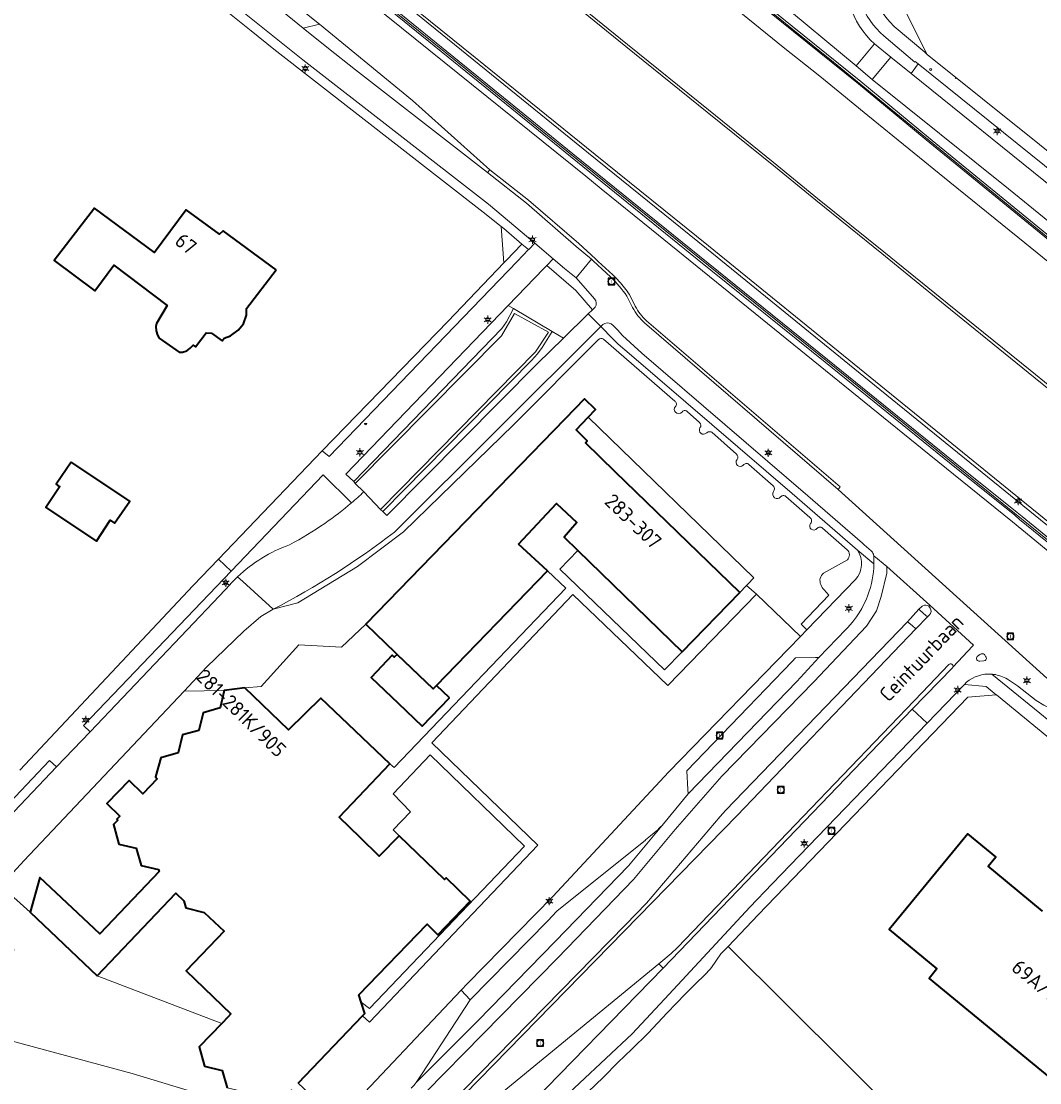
# Model space of a CAD drawing. Header units: metres. Extents: x 140853 to 145288, y 474558 to 480269.
# Tile 10 of 256: x 141497 to 141622, y 476140 to 476271. Entities that reach past the tile are written whole.
import ezdxf
from ezdxf.enums import TextEntityAlignment as Align

# ---------------------------------------------------------------- set-up
doc = ezdxf.new("R2010")
doc.units = ezdxf.units.M
doc.header["$MEASUREMENT"] = 0
for name, color, linetype, lineweight in [('B-WE-GR-BEPLANTING_CULTUUR_HEESTERS-G', 90, 'Continuous', 18), ('B-WE-GR-GRAS_KRUIDENRIJK-G', 80, 'Continuous', 18), ('B-WE-GR-GROENVOORZIENING-G', 80, 'Continuous', 18), ('B-WE-IE-TERREINAFSCHEIDING_KUNSTMATIG_MUUR-G', 90, 'IE-TERREINAFSCHEIDING-KUNSTMATIG-DICHT', 18), ('B-WE-KL-ET_LS_OV_LICHTMAST-S', 190, 'Continuous', 18), ('B-WE-KL-WATER_BRANDLEIDING_PUT-S', 150, 'Continuous', 18), ('B-WE-KW-KUNSTWERK_GELUIDSWERING_SCHERM-G', 170, 'Continuous', 18), ('B-WE-OG-BEBOUWING-G', 7, 'Continuous', 35), ('B-WE-OG-BEBOUWING_HUISNUMMER-T18', 10, 'Continuous', 18), ('B-WE-OG-BEBOUWING_STRAATNAAM-T18', 10, 'Continuous', 18), ('B-WE-OG-TERREIN_ERF-G', 7, 'Continuous', 18), ('B-WE-RI-GWA_RIOOLPUT-S', 30, 'Continuous', 18), ('B-WE-VH-VERHARDING_ASFALT-G', 252, 'Continuous', 18), ('B-WE-VH-VERHARDING_GESLOTEN-G', 7, 'Continuous', 18), ('B-WE-VH-VERHARDING_OPEN-G', 252, 'Continuous', 18), ('B-WE-VH-VERHARDING_TEGEL-G', 252, 'Continuous', 18), ('X-XX-XX-ALGEMEEN-S', 7, 'Continuous', 18)]:
    doc.layers.add(name, color=color, linetype=linetype, lineweight=lineweight)
doc.styles.add('NLCS-ISO', font='txt')
doc.linetypes.add('IE-TERREINAFSCHEIDING-KUNSTMATIG-DICHT', pattern='A,8,-1,[82,NLCS.shx,S=0.75,R=90,X=0,Y=0],-1', length=10)

# ---------------------------------------------------------------- blocks, each defined once
blk = doc.blocks.new('SIE-WEG_AFVALBAK_TYPE_01')
for radius in [0.25, 0.156]:
    blk.add_circle((0, 0), radius)
blk = doc.blocks.new('B-SIE-WEG_LICHTMAST-SO')
at = {"ltscale": 0.1}
for p, q in [((-1.1, 0.63), (-2.19, 1.27)), ((0, 1.27), (0, 2.53)), ((1.1, 0.63), (2.19, 1.27)), ((-1.1, -0.63), (-2.19, -1.27)), ((0, -1.27), (0, -2.53)), ((1.1, -0.63), (2.19, -1.27))]:
    blk.add_line(p, q, dxfattribs=at)
at = {"flags": 128}
for points in [[(-1.16, 0.5), (1.16, 0.5)], [(-1.16, -0.5), (1.16, -0.5)]]:
    blk.add_lwpolyline(points, dxfattribs=at)
at = {"ltscale": 0.1}
blk.add_circle((0, 0), 1.27, dxfattribs=at)
at = {"style": 'NLCS-ISO'}
blk.add_attdef('TYPE', text='', height=1.8, dxfattribs=at).set_placement((0, 2.53), align=Align.BOTTOM_CENTER)
blk = doc.blocks.new('SIE-WEG_STRAATPOT_BRANDKRAAN-SO')
blk.add_ellipse((0, 0), major_axis=(-0.729, 0), ratio=0.685994)
at = {"style": 'NLCS-ISO'}
blk.add_text('BR', height=0.4, dxfattribs=at).set_placement((-0.3, -0.15))
blk = doc.blocks.new('SRI-PUT_INSPECTIE-SO')
at = {"lineweight": -3, "flags": 128}
blk.add_lwpolyline([(-2, -2), (2, -2), (2, 2), (-2, 2)], close=True, dxfattribs=at)
at = {"lineweight": -3, "ltscale": 1.5}
blk.add_circle((0, 0), 2, dxfattribs=at)
at = {"ltscale": 0.1, "style": 'NLCS-ISO'}
blk.add_text('I', height=2.5, dxfattribs=at).set_placement((0, -0.01), align=Align.MIDDLE_CENTER)

msp = doc.modelspace()

# ---------------------------------------------------------------- linework, layer by layer
at = {"layer": 'B-WE-GR-BEPLANTING_CULTUUR_HEESTERS-G', "ltscale": 0.2, "flags": 128}
for points in [[(141533.306, 476270.305), (141531.309, 476269.824), (141534.41, 476267.297), (141537.772, 476264.678), (141554.023, 476252.02), (141554.323, 476252.355), (141544.803, 476260.894), (141533.306, 476270.305)], [(141556.048, 476245.09), (141555.719, 476245.371), (141556.065, 476240.886), (141556.335, 476241.168), (141558.271, 476243.192), (141556.048, 476245.09)], [(141557.694, 476241.04), (141559.099, 476242.498), (141558.271, 476243.192), (141556.335, 476241.168), (141556.065, 476240.886), (141549.178, 476233.685), (141533.654, 476217.673), (141534.505, 476216.972), (141557.694, 476241.04)], [(141564.921, 476237.463), (141561.34, 476240.539), (141560.955, 476240.139), (141556.595, 476235.615), (141557.221, 476235.246), (141562.011, 476232.417), (141563.394, 476231.601), (141566.465, 476234.595), (141566.967, 476235.085), (141564.921, 476237.463)], [(141557.221, 476235.246), (141556.595, 476235.615), (141536.556, 476214.821), (141537.557, 476213.896), (141555.804, 476232.763), (141556.388, 476233.613), (141557.221, 476235.246)], [(141560.146, 476228.434), (141563.394, 476231.601), (141562.011, 476232.417), (141560.782, 476230.427), (141560.208, 476229.638), (141559.452, 476228.827), (141541.125, 476210.203), (141541.61, 476209.718), (141560.146, 476228.434)], [(141488.095, 476165.229), (141490.416, 476167.67), (141500.906, 476178.701), (141500.015, 476179.473), (141487.264, 476166.026), (141488.095, 476165.229)], [(141575.702, 476153.862), (141575.14, 476154.424), (141555.862, 476138.542), (141555.501, 476138.155), (141556.684, 476137.114), (141557.076, 476136.77), (141558.123, 476135.849), (141575.702, 476153.862)]]:
    msp.add_lwpolyline(points, close=True, dxfattribs=at)
for points in [[(141568.004, 476233.014), (141542.559, 476207.648), (141542.559, 476207.648, -0.043826), (141527.597, 476198.146), (141527.597, 476198.146), (141530.641, 476198.917), (141538.011, 476203.416), (141543.676, 476207.702), (141557.222, 476220.885), (141557.222, 476220.885), (141567.686, 476231.387), (141567.686, 476231.387, -0.3942533), (141568.343, 476231.46), (141568.343, 476231.46), (141577.141, 476223.826), (141577.141, 476223.826, -0.4746295), (141577.207, 476223.135), (141577.207, 476223.135, 0.4115915), (141577.206, 476222.462), (141577.206, 476222.462, 0.4113389), (141578.018, 476222.454), (141578.018, 476222.454, -0.2216429), (141578.296, 476222.646), (141578.296, 476222.646, -0.2210651), (141578.659, 476222.546), (141578.659, 476222.546), (141580.182, 476221.186), (141580.182, 476221.186, -0.396469), (141580.232, 476220.51), (141580.232, 476220.51, 0.3674889), (141580.345, 476219.849), (141580.345, 476219.849, 0.3691489), (141581.006, 476219.855), (141581.006, 476219.855, -0.1774084), (141581.329, 476220.038), (141581.329, 476220.038, -0.1769012), (141581.686, 476219.969), (141581.686, 476219.969), (141584.719, 476217.282), (141584.719, 476217.282, -0.4118841), (141584.805, 476216.636), (141584.805, 476216.636, 0.3940054), (141584.873, 476215.89), (141584.873, 476215.89, 0.3936563), (141585.564, 476215.906), (141585.564, 476215.906, -0.2307572), (141585.899, 476216.125), (141585.899, 476216.125, -0.2326127), (141586.247, 476216.004), (141586.247, 476216.004), (141589.247, 476213.372), (141589.247, 476213.372, -0.3864046), (141589.303, 476212.668), (141589.303, 476212.668, 0.4053719), (141589.43, 476211.901), (141589.43, 476211.901, 0.4074535), (141590.171, 476212.003), (141590.171, 476212.003, -0.2024655), (141590.48, 476212.17), (141590.48, 476212.17, -0.202143), (141590.821, 476212.065), (141590.821, 476212.065), (141593.778, 476209.45), (141593.778, 476209.45, -0.4826686), (141593.86, 476208.725), (141593.86, 476208.725, 0.4079175), (141593.96, 476208.014), (141593.96, 476208.014, 0.4080467), (141594.661, 476208.094), (141594.661, 476208.094, -0.2148391), (141594.957, 476208.274), (141594.957, 476208.274, -0.21403), (141595.336, 476208.159), (141595.336, 476208.159), (141598.378, 476205.494), (141598.378, 476205.494, -0.4227791), (141598.415, 476204.238), (141598.415, 476204.238), (141595.484, 476202.579), (141595.484, 476202.579, 0.1742134), (141595.05, 476201.95), (141595.05, 476201.95, 0.151672), (141595.137, 476201.178), (141595.137, 476201.178, 0.1045006), (141595.561, 476200.523), (141595.561, 476200.523), (141596.132, 476199.876), (141592.711, 476196.289), (141593.411, 476195.599), (141593.411, 476195.599), (141599.41, 476201.802), (141599.41, 476201.802, 0.3393462), (141599.658, 476205.415), (141599.658, 476205.415), (141591.588, 476212.414), (141571.787, 476229.456), (141570.133, 476230.842), (141569.451, 476231.527), (141568.045, 476232.972), (141568.004, 476233.014)], [(141537.269, 476211.277), (141533.783, 476214.726), (141522.442, 476202.86), (141504.226, 476183.802), (141505.029, 476183.038), (141520.972, 476199.805), (141522.283, 476201.183), (141522.283, 476201.183, -0.0194465), (141523.222, 476202.147), (141523.222, 476202.147, -0.1049445), (141529.638, 476206.106), (141529.638, 476206.106, 0.0322559), (141533.979, 476208.74), (141533.979, 476208.74, 0.0245523), (141537.269, 476211.277)], [(141630.608, 476182.599, 0.0882889), (141625.307, 476185.147), (141625.307, 476185.147), (141623.837, 476185.723), (141622.623, 476186.326), (141621.694, 476186.907), (141619.389, 476188.712), (141618.145, 476189.509), (141618.145, 476189.509, 0.1070244), (141616.426, 476190.117), (141616.426, 476190.117), (141616.316, 476190.129), (141616.206, 476190.139), (141629.164, 476179.594), (141629.171, 476179.602), (141629.377, 476179.848), (141628.797, 476180.299), (141630.608, 476182.599)]]:
    msp.add_lwpolyline(points, format="xyb", close=True, dxfattribs=at)
at = {"layer": 'B-WE-GR-GRAS_KRUIDENRIJK-G', "ltscale": 0.2, "flags": 128}
for points in [[(141616.348, 476306.099), (141603.336, 476286.688), (141601.996, 476284.529), (141603.5, 476283.603), (141601.92, 476281.059), (141601.92, 476281.059, 0.3183082), (141604.17, 476270.044), (141604.17, 476270.044), (141607.956, 476266.873), (141608.253, 476266.568), (141605.085, 476272.862), (141606.339, 476279.829), (141621.606, 476302.523), (141616.348, 476306.099)], [(141607.135, 476265.404), (141606.78, 476265.689), (141606.74, 476265.642), (141602.917, 476268.862), (141602.917, 476268.862, -0.2608541), (141599.535, 476277.987), (141599.535, 476277.987), (141599.799, 476279.962), (141600.14, 476281.488), (141599.263, 476279.747), (141598.7, 476278.25), (141598.7, 476278.25, 0.2869336), (141601.761, 476267.896), (141601.761, 476267.896), (141603.756, 476266.229), (141603.761, 476266.225), (141606.288, 476264.209), (141607.135, 476265.404)], [(141623.908, 476250), (141630.913, 476244.351), (141630.913, 476244.351, 0.1636984), (141632.972, 476244.648), (141632.972, 476244.648), (141626.31, 476250), (141607.135, 476265.404), (141606.288, 476264.209), (141623.908, 476250)]]:
    msp.add_lwpolyline(points, format="xyb", close=True, dxfattribs=at)
for points in [[(141529.336, 476281.26), (141566.14, 476251.56), (141568.066, 476250), (141574.271, 476244.975), (141608.509, 476217.247), (141618.76, 476208.945), (141630.521, 476199.268), (141631.082, 476199.913), (141619.65, 476209.233), (141619.044, 476209.756), (141611.207, 476216.037), (141595.658, 476228.611), (141579.904, 476241.338), (141564.287, 476253.987), (141553.735, 476262.524), (141537.474, 476275.783)], [(141627.431, 476113.044), (141583.698, 476156.555), (141583.698, 476156.555), (141582.823, 476155.645), (141581.658, 476153.945), (141581.508, 476153.744), (141580.848, 476153.044), (141579.69, 476151.932), (141578.41, 476150.67), (141576.204, 476148.355), (141573.843, 476145.864), (141571.824, 476143.891), (141570.123, 476142.254), (141568.344, 476140.424), (141566.397, 476138.6)]]:
    msp.add_lwpolyline(points, dxfattribs=at)
at = {"layer": 'B-WE-GR-GROENVOORZIENING-G', "ltscale": 0.2, "flags": 128}
for points in [[(141623.754, 476207.96), (141601.77, 476225.8), (141581.041, 476242.621), (141566.498, 476254.419), (141552.361, 476265.879), (141534.122, 476280.665)], [(141574.47, 476280.49), (141587, 476270.32), (141590.502, 476267.479), (141595.009, 476263.889), (141597.28, 476262.04), (141600.93, 476259.03), (141611.033, 476250.804), (141620.3, 476243.36), (141630.33, 476235.21)], [(141538.531, 476275.496), (141554.019, 476262.873), (141564.57, 476254.337), (141580.187, 476241.688), (141595.941, 476228.961), (141611.489, 476216.388), (141619.337, 476210.098), (141619.945, 476209.573), (141631.377, 476200.253)], [(141776.563, 476120.249), (141758.141, 476135.719), (141739.036, 476151.631), (141734.428, 476155.469), (141721.886, 476165.839), (141721.032, 476166.373), (141719.257, 476167.367), (141662.772, 476213.825), (141633.901, 476237.311), (141618.266, 476250), (141601.473, 476263.485), (141599.48, 476265.155), (141589.588, 476273.45)], [(141623.643, 476243.356), (141608.127, 476256.04), (141599.783, 476262.958), (141588.593, 476271.976)], [(141588.864, 476272.27), (141600.054, 476263.252), (141608.398, 476256.334), (141623.914, 476243.65), (141637.902, 476232.233), (141653.353, 476219.63), (141668.886, 476207.021), (141684.411, 476194.358), (141697.803, 476183.399), (141699.83, 476181.74), (141715.383, 476169.059), (141720.809, 476164.595), (141730.752, 476156.388), (141746.135, 476143.565), (141761.38, 476130.69), (141772.867, 476120.959)]]:
    msp.add_lwpolyline(points, dxfattribs=at)
at = {"layer": 'B-WE-IE-TERREINAFSCHEIDING_KUNSTMATIG_MUUR-G', "ltscale": 0.2, "flags": 128}
for points in [[(141529.459, 476321.248), (141517.936, 476331.039), (141510.384, 476337.575), (141499.045, 476347.369), (141487.736, 476357.262), (141475.452, 476368.363), (141465.601, 476377.742), (141455.053, 476388.021), (141447.876, 476395.12), (141440.852, 476402.236), (141430.391, 476413.014), (141427, 476416.614), (141426.732, 476416.317), (141430.12, 476412.72), (141440.581, 476401.942), (141447.605, 476394.826), (141454.782, 476387.727), (141465.33, 476377.448), (141475.181, 476368.069), (141487.465, 476356.968), (141498.774, 476347.075), (141510.113, 476337.281), (141517.665, 476330.745), (141529.188, 476320.954), (141529.918, 476320.297), (141545.346, 476307.337), (141556.941, 476297.77), (141568.552, 476288.3), (141587.968, 476272.509), (141588.593, 476271.976), (141599.783, 476262.958), (141608.127, 476256.04), (141623.643, 476243.356), (141637.631, 476231.939), (141653.082, 476219.336), (141668.615, 476206.727), (141684.14, 476194.064), (141697.53, 476183.106), (141697.802, 476183.399), (141684.411, 476194.358), (141668.886, 476207.021), (141653.353, 476219.63), (141637.902, 476232.233), (141623.914, 476243.65), (141608.398, 476256.334), (141600.054, 476263.252), (141588.864, 476272.27), (141588.239, 476272.803), (141568.823, 476288.594), (141557.212, 476298.064), (141545.617, 476307.631), (141530.189, 476320.591), (141529.459, 476321.248)], [(141553.735, 476262.524), (141564.287, 476253.987), (141579.904, 476241.338), (141595.658, 476228.611), (141611.207, 476216.037), (141619.044, 476209.756), (141619.65, 476209.233), (141631.082, 476199.913), (141645.258, 476188.306), (141660.748, 476175.692), (141676.258, 476163.144), (141677.831, 476161.853), (141678.138, 476162.183), (141676.553, 476163.484), (141661.043, 476176.032), (141645.553, 476188.646), (141631.377, 476200.253), (141619.945, 476209.573), (141619.337, 476210.098), (141611.489, 476216.388), (141595.941, 476228.961), (141580.187, 476241.688), (141564.57, 476254.337), (141554.019, 476262.873), (141538.531, 476275.496), (141537.755, 476276.135), (141522.164, 476288.645), (141506.398, 476301.401), (141486.957, 476317.146), (141471.611, 476329.546), (141452.038, 476345.52), (141436.803, 476358.433), (141429.522, 476364.963), (141422.165, 476371.708), (141407.533, 476385.701), (141403.07, 476390.154), (141402.768, 476389.82), (141406.488, 476386.108), (141407.219, 476385.379), (141421.857, 476371.379), (141429.219, 476364.632), (141436.506, 476358.095), (141451.75, 476345.174), (141471.327, 476329.197), (141486.674, 476316.796), (141506.115, 476301.051), (141521.882, 476288.295), (141537.474, 476275.783), (141553.735, 476262.524)], [(141557.221, 476235.246), (141556.388, 476233.613), (141555.804, 476232.763), (141537.557, 476213.896), (141537.732, 476213.647), (141555.763, 476231.885), (141557.363, 476234.637), (141561.565, 476232.336), (141559.965, 476229.884), (141540.859, 476210.469), (141541.125, 476210.203), (141559.452, 476228.827), (141560.208, 476229.638), (141560.782, 476230.427), (141562.011, 476232.417), (141557.221, 476235.246)]]:
    msp.add_lwpolyline(points, close=True, dxfattribs=at)
msp.add_lwpolyline([(141608.253, 476266.568), (141605.085, 476272.862), (141606.339, 476279.829), (141621.606, 476302.523)], dxfattribs=at)
at = {"layer": 'B-WE-KW-KUNSTWERK_GELUIDSWERING_SCHERM-G', "ltscale": 0.2, "flags": 128}
for points in [[(141317.178, 476487.845), (141332.979, 476468.497), (141349.027, 476449.387), (141362.059, 476434.212), (141376.352, 476417.915), (141393.331, 476399.586), (141411.122, 476381.959), (141422.013, 476371.582), (141429.375, 476364.743), (141440.517, 476354.816), (141459.791, 476338.92), (141479.163, 476323.195), (141494.712, 476310.589), (141514.15, 476294.861), (141533.7, 476279.052), (141550.387, 476265.574), (141560.791, 476257.117), (141580.207, 476241.405), (141599.607, 476225.748), (141615.112, 476213.182), (141619.029, 476210), (141622.865, 476206.867), (141627.678, 476202.963)], [(141596.68, 476265.635), (141591.907, 476269.504), (141584.154, 476275.819), (141580.297, 476278.936), (141564.76, 476291.606), (141553.141, 476301.115), (141541.634, 476310.667), (141530.102, 476320.384), (141529.243, 476321.122), (141517.759, 476330.902), (141514.006, 476334.136), (141502.611, 476343.958), (141491.328, 476353.788), (141487.576, 476357.089), (141476.39, 476367.135), (141465.493, 476377.454), (141454.789, 476387.905), (141454.786, 476387.908), (141447.727, 476394.925), (141440.673, 476402.077), (141430.221, 476412.841), (141426.828, 476416.423)], [(141772.693, 476120.74), (141761.288, 476130.47), (141745.996, 476143.374), (141730.65, 476156.177), (141719.066, 476165.729), (141711.298, 476172.106), (141703.559, 476178.399), (141688.108, 476191.037), (141672.582, 476203.712), (141657.079, 476216.302), (141641.537, 476228.954), (141627.628, 476240.316), (141612.124, 476253), (141604.416, 476259.297), (141600.544, 476262.469), (141596.68, 476265.635)]]:
    msp.add_lwpolyline(points, dxfattribs=at)
at = {"layer": 'B-WE-OG-BEBOUWING-G', "ltscale": 0.2, "flags": 128}
for points in [[(141527.97, 476239.993), (141521.446, 476244.819), (141520.995, 476244.418), (141516.878, 476247.42), (141512.968, 476242.148), (141505.589, 476247.623), (141500.62, 476241.174), (141505.601, 476237.408), (141507.95, 476240.595), (141514.546, 476235.624), (141513.213, 476233.391), (141513.149, 476233.04), (141513.174, 476232.503), (141513.362, 476231.943), (141513.561, 476231.565), (141515.993, 476229.846), (141516.438, 476229.861), (141516.962, 476230.002), (141517.39, 476230.332), (141517.751, 476230.715), (141518.036, 476230.503), (141519.351, 476232.223), (141519.981, 476232.203), (141521.325, 476231.273), (141521.564, 476231.57), (141522.331, 476231.849), (141523.282, 476232.587), (141523.934, 476233.369), (141524.321, 476234.429), (141524.335, 476235.231), (141527.97, 476239.993)], [(141557.838, 476206.183), (141562.531, 476211.196), (141565.06, 476208.839), (141563.479, 476207.043), (141565.173, 476205.4), (141578.053, 476192.908), (141585.145, 476200.221), (141569.79, 476215.114), (141566.104, 476218.688), (141566.34, 476218.931), (141564.95, 476220.278), (141566.454, 476221.83), (141567.365, 476222.769), (141566.001, 476224.092), (141563.586, 476221.601), (141539.043, 476196.295), (141542.629, 476192.816), (141542.875, 476192.577), (141547.326, 476188.326), (141547.729, 476188.741), (141561.436, 476202.875), (141557.838, 476206.183)], [(141502.714, 476216.275), (141500.829, 476213.577), (141501.007, 476213.459), (141501.283, 476213.275), (141499.563, 476210.679), (141505.807, 476206.542), (141507.516, 476209.121), (141508.047, 476208.767), (141509.932, 476211.465), (141502.714, 476216.275)], [(141549.329, 476187.213), (141547.729, 476188.741), (141547.326, 476188.326), (141542.875, 476192.577), (141542.54, 476192.227), (141542.291, 476192.464), (141539.679, 476189.745), (141543.016, 476186.556), (141545.989, 476183.716), (141549.329, 476187.213)]]:
    msp.add_lwpolyline(points, close=True, dxfattribs=at)
for points in [[(141530.686, 476139.697), (141538.628, 476147.991), (141538.916, 476148.292), (141538.469, 476149.676), (141538.179, 476150.573), (141546.579, 476159.282), (141547.907, 476158.001), (141551.913, 476162.155), (141548.944, 476165.019), (141548.744, 476164.811), (141543.142, 476170.214), (141543.142, 476170.214), (141540.695, 476167.698), (141538.324, 476169.984), (141535.727, 476172.489), (141538.178, 476175.03), (141541.991, 476179.061), (141533.485, 476187.176), (141529.495, 476183.266), (141524.122, 476188.448), (141521.551, 476188.125), (141521.061, 476185.971), (141518.971, 476185.356), (141518.423, 476183.172), (141516.42, 476182.644), (141515.88, 476180.432), (141513.744, 476179.835), (141513.097, 476177.492), (141513.307, 476177.235), (141511.533, 476175.396), (141509.838, 476177.03), (141507.087, 476174.178), (141508.688, 476172.634), (141508.321, 476172.254), (141508.444, 476172.135), (141507.924, 476171.591), (141508.578, 476169.168), (141510.715, 476168.66), (141511.333, 476166.545), (141513.464, 476166.043), (141513.537, 476165.807), (141506.243, 476158.12), (141498.839, 476165.073), (141497.649, 476160.789), (141505.887, 476152.926), (141515.585, 476163.134), (141516.577, 476162.177), (141516.819, 476161.297), (141519.099, 476160.74), (141521.571, 476158.419), (141516.884, 476153.559), (141522.395, 476148.243), (141522.044, 476147.878), (141521.27, 476147.07), (141518.492, 476144.174), (141519.154, 476141.784), (141521.304, 476141.24), (141521.942, 476139.123)], [(141622.469, 476160.918), (141616.706, 476165.66), (141615.762, 476166.437), (141616.727, 476167.61), (141613.267, 476170.456), (141612.303, 476169.284), (141603.544, 476158.642), (141609.45, 476153.78), (141608.496, 476152.621), (141635.057, 476130.76)]]:
    msp.add_lwpolyline(points, dxfattribs=at)
at = {"layer": 'B-WE-OG-TERREIN_ERF-G', "ltscale": 0.2, "flags": 128}
for points in [[(141496.36, 476178.31), (141517.75, 476201.06), (141520.859, 476204.308), (141533.654, 476217.673), (141549.178, 476233.685), (141556.065, 476240.886), (141555.719, 476245.371), (141553.495, 476247.105), (141527.679, 476267.243), (141527.679, 476267.243), (141524.909, 476269.485), (141517.895, 476275.115)], [(141605.085, 476272.862), (141608.253, 476266.568), (141628.92, 476250), (141638.381, 476242.368), (141666.028, 476220.153), (141674.39, 476213.529), (141678.061, 476210.676), (141709.774, 476185.149), (141714.224, 476181.435), (141739.528, 476160.313), (141754.739, 476147.193), (141762.017, 476140.873), (141780.444, 476124.613)], [(141494.397, 476163.693), (141497.649, 476160.789), (141498.839, 476165.073), (141506.243, 476158.12), (141513.537, 476165.807), (141513.464, 476166.043), (141511.333, 476166.545), (141510.715, 476168.66), (141510.715, 476168.66), (141508.578, 476169.168), (141507.924, 476171.591), (141508.444, 476172.135), (141508.321, 476172.254), (141508.688, 476172.634), (141507.087, 476174.178), (141509.838, 476177.03), (141511.533, 476175.396), (141513.307, 476177.235), (141513.097, 476177.492), (141513.744, 476179.835), (141515.88, 476180.432), (141516.42, 476182.644), (141518.423, 476183.172), (141518.971, 476185.356), (141521.061, 476185.971), (141521.551, 476188.125), (141516.621, 476188.055), (141496.867, 476167.119), (141494.197, 476164.198)], [(141625.325, 476180.609), (141616.778, 476187.584), (141616.775, 476187.584), (141613.267, 476187.319), (141587.425, 476160.433), (141583.698, 476156.555), (141583.698, 476156.555), (141627.431, 476113.044)], [(141635.057, 476130.76), (141608.496, 476152.621), (141609.45, 476153.78), (141603.544, 476158.642), (141612.303, 476169.284), (141613.267, 476170.456), (141616.727, 476167.61), (141615.762, 476166.437), (141616.706, 476165.66), (141622.469, 476160.918)]]:
    msp.add_lwpolyline(points, dxfattribs=at)
for points in [[(141505.589, 476247.623), (141512.968, 476242.148), (141516.878, 476247.42), (141520.995, 476244.418), (141521.446, 476244.819), (141527.97, 476239.993), (141524.335, 476235.231), (141524.321, 476234.429), (141523.934, 476233.369), (141523.282, 476232.587), (141522.331, 476231.849), (141521.564, 476231.57), (141521.325, 476231.273), (141519.981, 476232.203), (141519.351, 476232.223), (141518.036, 476230.503), (141517.751, 476230.715), (141517.39, 476230.332), (141516.962, 476230.002), (141516.438, 476229.861), (141515.993, 476229.846), (141513.561, 476231.565), (141513.362, 476231.943), (141513.174, 476232.503), (141513.149, 476233.04), (141513.213, 476233.391), (141514.546, 476235.624), (141507.95, 476240.595), (141505.601, 476237.408), (141500.62, 476241.174), (141505.589, 476247.623)], [(141566.454, 476221.83), (141564.95, 476220.278), (141566.34, 476218.931), (141566.104, 476218.688), (141569.79, 476215.114), (141585.145, 476200.221), (141585.965, 476201.066), (141586.146, 476201.253), (141586.885, 476202.015), (141566.454, 476221.83)], [(141502.714, 476216.275), (141509.932, 476211.465), (141508.047, 476208.767), (141507.516, 476209.121), (141505.807, 476206.542), (141499.563, 476210.679), (141501.283, 476213.275), (141501.007, 476213.459), (141500.829, 476213.577), (141502.714, 476216.275)], [(141565.173, 476205.4), (141562.959, 476203.095), (141575.871, 476190.658), (141578.053, 476192.908), (141565.173, 476205.4)], [(141561.436, 476202.875), (141547.729, 476188.741), (141549.329, 476187.213), (141545.989, 476183.716), (141543.016, 476186.556), (141539.679, 476189.745), (141542.291, 476192.464), (141542.54, 476192.227), (141542.875, 476192.577), (141542.629, 476192.816), (141539.043, 476196.295), (141536.043, 476193.477), (141530.772, 476193.757), (141526.118, 476188.626), (141524.122, 476188.448), (141529.495, 476183.266), (141533.485, 476187.176), (141541.991, 476179.061), (141542.288, 476178.827), (141542.537, 476178.63), (141563.686, 476200.73), (141561.436, 476202.875)], [(141538.628, 476147.991), (141530.686, 476139.697), (141535.36, 476135.296), (141535.373, 476135.283), (141535.606, 476135.063), (141537.488, 476137.044), (141550.796, 476151.144), (141551.58, 476151.975), (141559.91, 476160.483), (141562.092, 476162.708), (141576.386, 476178.108), (141592.638, 476194.8), (141587.183, 476200.024), (141576.253, 476188.754), (141564.576, 476199.983), (141547.177, 476181.687), (141560.244, 476169.043), (141539.477, 476147.195), (141538.628, 476147.991)], [(141542.385, 476170.944), (141543.142, 476170.214), (141548.744, 476164.811), (141548.944, 476165.019), (141551.913, 476162.155), (141547.907, 476158.001), (141546.579, 476159.282), (141538.179, 476150.573), (141538.469, 476149.676), (141539.498, 476148.889), (141558.585, 476168.926), (141546.983, 476180.172), (141542.387, 476175.371), (141544.542, 476173.157), (141542.385, 476170.944)], [(141521.571, 476158.419), (141519.099, 476160.74), (141516.819, 476161.297), (141516.577, 476162.177), (141515.585, 476163.134), (141505.887, 476152.926), (141521.27, 476147.07), (141522.044, 476147.878), (141522.395, 476148.243), (141516.884, 476153.559), (141521.571, 476158.419)]]:
    msp.add_lwpolyline(points, close=True, dxfattribs=at)
msp.add_lwpolyline([(141493.439, 476138.05), (141499.123, 476136.461), (141515.931, 476131.927), (141515.931, 476131.927), (141521.442, 476130.44), (141521.442, 476130.44, 0.2048777), (141532.385, 476132.232), (141532.385, 476132.232, 0.0432875), (141534.346, 476133.737), (141534.346, 476133.737), (141534.776, 476134.19), (141534.531, 476134.423), (141534.521, 476134.432), (141529.874, 476138.849), (141527.06, 476135.91), (141524.739, 476136.496), (141524.739, 476136.496), (141510.214, 476140.879), (141494.223, 476145.217)], format="xyb", dxfattribs=at)
at = {"layer": 'B-WE-VH-VERHARDING_ASFALT-G', "ltscale": 0.2, "flags": 128}
for points in [[(141593.269, 476284.012, -0.3481873), (141586.106, 476282.896), (141586.106, 476282.896), (141582.873, 476278.962), (141589.588, 476273.45), (141599.48, 476265.155), (141601.761, 476267.896), (141601.761, 476267.896, -0.2869336), (141598.7, 476278.25), (141598.7, 476278.25), (141599.263, 476279.747), (141600.14, 476281.488), (141600.641, 476282.309), (141594.958, 476285.918), (141593.269, 476284.012)], [(141608.044, 476187.502), (141611.38, 476190.926), (141611.38, 476190.926, 0.1025292), (141611.433, 476191.051), (141611.433, 476191.051, 0.7104393), (141610.934, 476191.327), (141610.934, 476191.327), (141607.615, 476187.87), (141592.95, 476172.595), (141577.444, 476156.407), (141576.676, 476155.689), (141575.14, 476154.424), (141575.702, 476153.862), (141606.402, 476185.816), (141608.044, 476187.502)]]:
    msp.add_lwpolyline(points, format="xyb", close=True, dxfattribs=at)
for points in [[(141601.761, 476267.896), (141599.48, 476265.155), (141601.473, 476263.485), (141603.756, 476266.229), (141601.761, 476267.896)], [(141706.009, 476182.88), (141702.879, 476185.462), (141688.863, 476197.024), (141676.662, 476207.042), (141671.288, 476211.495), (141636.876, 476239.528), (141630.913, 476244.351), (141623.908, 476250), (141606.288, 476264.209), (141603.761, 476266.225), (141603.756, 476266.229), (141601.473, 476263.485), (141618.266, 476250), (141633.901, 476237.311), (141662.772, 476213.825), (141719.257, 476167.367), (141721.032, 476166.373), (141721.886, 476165.839), (141734.428, 476155.469), (141739.036, 476151.631), (141741.009, 476153.918), (141730.589, 476162.586), (141713.955, 476176.321), (141706.009, 476182.88)]]:
    msp.add_lwpolyline(points, close=True, dxfattribs=at)
at = {"layer": 'B-WE-VH-VERHARDING_GESLOTEN-G', "ltscale": 0.2, "flags": 128}
for points in [[(141630.521, 476199.268), (141618.76, 476208.945), (141608.509, 476217.247), (141574.271, 476244.975), (141568.066, 476250), (141566.14, 476251.56), (141529.336, 476281.26)], [(141534.122, 476280.665), (141552.361, 476265.879), (141566.498, 476254.419), (141581.041, 476242.621), (141601.77, 476225.8), (141623.754, 476207.96), (141628.738, 476203.915), (141642.98, 476192.37), (141658.667, 476179.671), (141662.644, 476176.458), (141667.598, 476172.405), (141672.325, 476168.58), (141675.984, 476165.605), (141679.018, 476163.133), (141679.296, 476163.432), (141679.296, 476163.432), (141677.923, 476164.553), (141666.639, 476173.68), (141658.902, 476180.016), (141629.927, 476203.453), (141581.276, 476242.965), (141567.313, 476254.25), (141552.508, 476266.189), (141534.32, 476280.932)], [(141534.32, 476280.932), (141552.508, 476266.189), (141567.313, 476254.25), (141581.276, 476242.965), (141629.927, 476203.453)], [(141630.33, 476235.21), (141620.3, 476243.36), (141611.033, 476250.804), (141600.93, 476259.03), (141597.28, 476262.04), (141595.009, 476263.889), (141590.502, 476267.479), (141587, 476270.32), (141574.47, 476280.49)], [(141560.257, 476276.392), (141571.109, 476267.575), (141581.122, 476259.453), (141589.528, 476252.653), (141594.533, 476248.614), (141602.668, 476242.01), (141610.473, 476235.672), (141620.713, 476227.359), (141628, 476221.435)], [(141628, 476221.435), (141620.713, 476227.359), (141610.473, 476235.672), (141602.668, 476242.01), (141594.533, 476248.614), (141589.528, 476252.653), (141581.122, 476259.453), (141571.109, 476267.575), (141560.257, 476276.392)], [(141628.21, 476221.7), (141620.93, 476227.62), (141610.71, 476235.91), (141602.89, 476242.22), (141594.71, 476248.81), (141589.26, 476253.3), (141581.27, 476259.73), (141571.29, 476267.81), (141560.43, 476276.63)], [(141560.43, 476276.63), (141571.29, 476267.81), (141581.27, 476259.73), (141589.26, 476253.3), (141594.71, 476248.81), (141602.89, 476242.22), (141610.71, 476235.91), (141620.93, 476227.62), (141628.21, 476221.7)], [(141538.648, 476125.47), (141570.9, 476158.425), (141584.806, 476172.696), (141606.865, 476195.745), (141606.865, 476195.745), (141606.384, 476196.138), (141605.802, 476196.613), (141583.366, 476173.306), (141582.721, 476172.582), (141573.648, 476161.904), (141571.031, 476159.226), (141541.192, 476128.756)]]:
    msp.add_lwpolyline(points, dxfattribs=at)
for points in [[(141526.416, 476275.879), (141533.306, 476270.305), (141533.306, 476270.305), (141544.803, 476260.894), (141554.323, 476252.355), (141559.074, 476248.593), (141565.284, 476243.24), (141567.352, 476241.372), (141567.687, 476241.041), (141569.48, 476239.392), (141569.48, 476239.392, -0.0389585), (141570.941, 476237.773), (141570.941, 476237.773, -0.0170153), (141571.527, 476236.949), (141571.527, 476236.949), (141572.255, 476235.546), (141572.255, 476235.546, 0.0886018), (141573.646, 476233.731), (141573.646, 476233.731), (141594.342, 476215.938), (141594.342, 476215.938), (141597.5, 476213.226), (141597.263, 476212.933), (141623, 476189.641)], [(141544.116, 476136.24), (141555.773, 476148.078), (141562.668, 476155.103), (141572.048, 476164.793), (141577.171, 476170.965), (141582.942, 476177.537), (141594.288, 476189.207), (141600.77, 476196.051), (141601.986, 476197.94), (141602.594, 476199.738), (141603.292, 476202.597), (141603.287, 476203.432), (141603.287, 476203.432), (141601.664, 476204.715), (141601.664, 476204.715, -0.0384411), (141601.667, 476204.585), (141601.667, 476204.585, -0.0177219), (141601.678, 476203.738), (141601.678, 476203.738, -0.0836563), (141600.938, 476199.891), (141600.938, 476199.891, -0.102045), (141598.373, 476195.803), (141598.373, 476195.803), (141598.213, 476195.637), (141594.906, 476192.211), (141592.172, 476189.226), (141578.773, 476175.389), (141575.72, 476171.674), (141571.427, 476166.514), (141562.371, 476157.173), (141552.849, 476147.392), (141545.248, 476139.782), (141545.248, 476139.782, -0.0470165), (141544.602, 476139.066)], [(141541.192, 476128.756), (141571.031, 476159.226), (141573.648, 476161.904), (141582.721, 476172.582), (141583.366, 476173.306), (141605.802, 476196.613), (141605.802, 476196.613), (141607.219, 476198.136), (141607.535, 476198.453), (141607.535, 476198.453, -0.0798525), (141607.723, 476198.578), (141607.723, 476198.578, -0.2716122), (141608.441, 476198.505), (141608.441, 476198.505), (141608.559, 476198.64), (141603.287, 476203.432), (141603.292, 476202.597), (141602.594, 476199.738), (141601.986, 476197.94), (141600.77, 476196.051), (141594.288, 476189.207), (141582.942, 476177.537), (141577.171, 476170.965), (141572.048, 476164.793), (141562.668, 476155.103), (141555.773, 476148.078), (141555.773, 476148.078), (141544.116, 476136.24)], [(141555.862, 476138.542), (141575.14, 476154.424), (141576.676, 476155.689), (141577.444, 476156.407), (141592.95, 476172.595), (141607.615, 476187.87), (141607.615, 476187.87), (141610.934, 476191.327), (141610.934, 476191.327, -0.7104393), (141611.433, 476191.051), (141611.433, 476191.051), (141613.843, 476193.605), (141613.961, 476193.729), (141608.559, 476198.64), (141608.559, 476198.64), (141608.441, 476198.505), (141608.636, 476198.288), (141608.636, 476198.288, -0.332813), (141608.54, 476197.441), (141608.54, 476197.441), (141608.304, 476197.207), (141606.865, 476195.745), (141584.806, 476172.696), (141570.9, 476158.425), (141570.9, 476158.425), (141538.648, 476125.47)]]:
    msp.add_lwpolyline(points, format="xyb", dxfattribs=at)
for points in [[(141559.965, 476229.884), (141561.565, 476232.336), (141557.363, 476234.637), (141555.763, 476231.885), (141537.732, 476213.647), (141538.764, 476212.614), (141540.859, 476210.469), (141559.965, 476229.884)], [(141592.172, 476189.226), (141594.906, 476192.211), (141594.49, 476192.201), (141592.019, 476192.142), (141591.599, 476191.706), (141578.62, 476178.225), (141578.745, 476175.908), (141578.773, 476175.389), (141592.172, 476189.226)]]:
    msp.add_lwpolyline(points, close=True, dxfattribs=at)
for points in [[(141614.762, 476192.568), (141614.415, 476192.323), (141614.415, 476192.323, 0.6999172), (141614.734, 476191.736), (141614.734, 476191.736), (141615.236, 476191.789), (141615.236, 476191.789, 0.2590993), (141615.499, 476191.923), (141615.499, 476191.923, 0.2543963), (141615.534, 476192.21), (141615.534, 476192.21, 0.0688514), (141615.489, 476192.29), (141615.489, 476192.29), (141615.32, 476192.571), (141615.32, 476192.571, 0.3458883), (141614.762, 476192.568)], [(141575.032, 476170.957), (141574.13, 476170.197), (141573.533, 476169.695), (141573.506, 476169.672), (141562.575, 476160.917), (141561.487, 476159.733), (141551.897, 476149.968), (141545.959, 476140.875), (141545.248, 476139.782), (141552.849, 476147.392), (141562.371, 476157.173), (141571.427, 476166.514), (141575.72, 476171.674), (141575.72, 476171.674, -0.0249151), (141575.032, 476170.957)]]:
    msp.add_lwpolyline(points, format="xyb", close=True, dxfattribs=at)
at = {"layer": 'B-WE-VH-VERHARDING_OPEN-G', "ltscale": 0.2, "flags": 128}
for points in [[(141517.895, 476275.115), (141524.909, 476269.485), (141527.679, 476267.243), (141553.495, 476247.105), (141555.719, 476245.371), (141556.048, 476245.09), (141558.271, 476243.192), (141559.099, 476242.498), (141559.124, 476242.524), (141559.882, 476243.311), (141554.159, 476248.127), (141531.281, 476265.915), (141522.844, 476272.664)], [(141522.844, 476272.664), (141531.281, 476265.915), (141554.159, 476248.127), (141559.882, 476243.311), (141562.139, 476241.368), (141563.529, 476240.171), (141564.956, 476239.043), (141566.837, 476241.309), (141564.985, 476242.908), (141558.822, 476248.221), (141554.023, 476252.02), (141537.772, 476264.678), (141534.41, 476267.297), (141531.309, 476269.824), (141526.487, 476273.753)], [(141487.264, 476166.026), (141500.015, 476179.473), (141500.906, 476178.701), (141505.029, 476183.038), (141505.029, 476183.038), (141504.226, 476183.802), (141522.442, 476202.86), (141520.859, 476204.308), (141517.75, 476201.06), (141496.36, 476178.31)], [(141614.415, 476192.323), (141614.762, 476192.568)], [(141615.32, 476192.571), (141615.489, 476192.29)], [(141615.236, 476191.789), (141614.734, 476191.736)], [(141566.397, 476138.6), (141568.344, 476140.424), (141570.123, 476142.254), (141571.824, 476143.891), (141573.843, 476145.864), (141576.204, 476148.355), (141578.41, 476150.67), (141579.69, 476151.932), (141580.848, 476153.044), (141581.508, 476153.744), (141581.658, 476153.945), (141582.823, 476155.645), (141583.698, 476156.555), (141587.425, 476160.433), (141613.267, 476187.319), (141616.775, 476187.584), (141616.775, 476187.584), (141615.534, 476188.6), (141612.861, 476188.883), (141608.229, 476184.105), (141589.148, 476164.281), (141586.391, 476161.399), (141576.448, 476150.65), (141576.448, 476150.65), (141571.869, 476145.785), (141562.128, 476136.665)]]:
    msp.add_lwpolyline(points, dxfattribs=at)
for points in [[(141526.416, 476275.879), (141526.487, 476273.753), (141531.309, 476269.824), (141533.306, 476270.305), (141526.416, 476275.879)], [(141546.983, 476180.172), (141558.585, 476168.926), (141539.498, 476148.889), (141538.469, 476149.676), (141538.916, 476148.292), (141538.628, 476147.991), (141539.477, 476147.195), (141560.244, 476169.043), (141547.177, 476181.687), (141564.576, 476199.983), (141576.253, 476188.754), (141587.183, 476200.024), (141585.965, 476201.066), (141585.145, 476200.221), (141578.053, 476192.908), (141575.871, 476190.658), (141562.959, 476203.095), (141565.173, 476205.4), (141563.479, 476207.043), (141565.06, 476208.839), (141562.531, 476211.196), (141557.838, 476206.183), (141561.436, 476202.875), (141563.686, 476200.73), (141542.537, 476178.63), (141542.288, 476178.827), (141541.991, 476179.061), (141538.178, 476175.03), (141535.727, 476172.489), (141538.324, 476169.984), (141540.695, 476167.698), (141543.142, 476170.214), (141542.385, 476170.944), (141544.542, 476173.157), (141542.387, 476175.371), (141546.983, 476180.172)], [(141608.304, 476197.207), (141607.811, 476197.629), (141607.219, 476198.136), (141605.802, 476196.613), (141606.384, 476196.138), (141606.865, 476195.745), (141608.304, 476197.207)], [(141505.887, 476152.926), (141497.649, 476160.789), (141494.397, 476163.693), (141494.197, 476164.198), (141490.828, 476160.79), (141491.101, 476160.53), (141492.202, 476159.479), (141495.647, 476156.188), (141494.223, 476145.217), (141510.214, 476140.879), (141524.739, 476136.496), (141524.059, 476138.624), (141521.942, 476139.123), (141521.304, 476141.24), (141519.154, 476141.784), (141518.492, 476144.174), (141521.27, 476147.07), (141505.887, 476152.926)]]:
    msp.add_lwpolyline(points, close=True, dxfattribs=at)
for points in [[(141554.323, 476252.355), (141554.023, 476252.02), (141558.822, 476248.221), (141564.985, 476242.908), (141566.837, 476241.309), (141566.837, 476241.309), (141567.059, 476241.118), (141569.229, 476239.123), (141569.229, 476239.123, -0.0573453), (141571.21, 476236.763), (141571.21, 476236.763), (141571.928, 476235.377), (141571.928, 476235.377, 0.0895131), (141573.402, 476233.455), (141573.402, 476233.455), (141597.263, 476212.933), (141597.5, 476213.226), (141594.342, 476215.938), (141594.342, 476215.938), (141573.646, 476233.731), (141573.646, 476233.731, -0.0886018), (141572.255, 476235.546), (141572.255, 476235.546), (141571.527, 476236.949), (141571.527, 476236.949, 0.0170153), (141570.941, 476237.773), (141570.941, 476237.773, 0.0389585), (141569.48, 476239.392), (141569.48, 476239.392), (141567.687, 476241.041), (141567.352, 476241.372), (141565.284, 476243.24), (141559.074, 476248.593), (141554.323, 476252.355)], [(141538.764, 476212.614), (141537.732, 476213.647), (141537.557, 476213.896), (141536.556, 476214.821), (141556.595, 476235.615), (141560.955, 476240.139), (141561.34, 476240.539), (141562.139, 476241.368), (141559.882, 476243.311), (141559.124, 476242.524), (141559.099, 476242.498), (141557.694, 476241.04), (141534.505, 476216.972), (141533.654, 476217.673), (141520.859, 476204.308), (141522.442, 476202.86), (141533.783, 476214.726), (141537.269, 476211.277), (141537.269, 476211.277, 0.0113037), (141538.764, 476212.614)], [(141564.956, 476239.043), (141563.529, 476240.171), (141562.139, 476241.368), (141561.34, 476240.539), (141564.921, 476237.463), (141566.967, 476235.085), (141567.305, 476235.415), (141567.305, 476235.415, 0.3350152), (141567.234, 476236.415), (141567.234, 476236.415), (141564.956, 476239.043)], [(141568.004, 476233.014), (141566.465, 476234.595), (141563.394, 476231.601), (141560.146, 476228.434), (141541.61, 476209.718), (141541.125, 476210.203), (141540.859, 476210.469), (141538.764, 476212.614), (141538.764, 476212.614, -0.0113037), (141537.269, 476211.277), (141537.269, 476211.277, -0.0245523), (141533.979, 476208.74), (141533.979, 476208.74, -0.0322559), (141529.638, 476206.106), (141529.638, 476206.106, 0.1049445), (141523.222, 476202.147), (141523.222, 476202.147), (141523.86, 476201.563), (141527.597, 476198.146), (141527.597, 476198.146, 0.043826), (141542.559, 476207.648), (141542.559, 476207.648), (141568.004, 476233.014)], [(141568.004, 476233.014), (141568.045, 476232.972), (141569.451, 476231.527), (141570.133, 476230.842), (141571.787, 476229.456), (141591.588, 476212.414), (141599.658, 476205.415), (141599.658, 476205.415), (141601.678, 476203.738), (141601.678, 476203.738, 0.0177219), (141601.667, 476204.585), (141601.667, 476204.585, 0.0384411), (141601.664, 476204.715), (141601.664, 476204.715, 0.127902), (141601.499, 476205.176), (141601.499, 476205.176), (141601.497, 476205.178), (141601.496, 476205.18), (141601.496, 476205.18, 0.0513549), (141601.352, 476205.346), (141601.352, 476205.346), (141600.491, 476206.093), (141600.258, 476206.294), (141593.513, 476212.141), (141573.06, 476229.743), (141570.69, 476231.895), (141570.044, 476232.595), (141570.044, 476232.595), (141569.518, 476233.152), (141569.518, 476233.152, 0.3228428), (141568.492, 476233.403), (141568.492, 476233.403, 0.10517), (141568.171, 476233.181), (141568.171, 476233.181), (141568.004, 476233.014)], [(141527.597, 476198.146), (141526.104, 476197.258), (141524.004, 476195.457), (141519.402, 476191.003), (141516.621, 476188.055), (141521.551, 476188.125), (141524.122, 476188.448), (141526.118, 476188.626), (141530.772, 476193.757), (141536.043, 476193.477), (141539.043, 476196.295), (141563.586, 476221.601), (141566.001, 476224.092), (141567.365, 476222.769), (141566.454, 476221.83), (141586.885, 476202.015), (141586.146, 476201.253), (141585.965, 476201.066), (141587.183, 476200.024), (141592.638, 476194.8), (141593.411, 476195.599), (141593.411, 476195.599), (141592.711, 476196.289), (141596.132, 476199.876), (141595.561, 476200.523), (141595.561, 476200.523, -0.1045006), (141595.137, 476201.178), (141595.137, 476201.178, -0.151672), (141595.05, 476201.95), (141595.05, 476201.95, -0.1742134), (141595.484, 476202.579), (141595.484, 476202.579), (141598.415, 476204.238), (141598.415, 476204.238, 0.4227791), (141598.378, 476205.494), (141598.378, 476205.494), (141595.336, 476208.159), (141595.336, 476208.159, 0.21403), (141594.957, 476208.274), (141594.957, 476208.274, 0.2148391), (141594.661, 476208.094), (141594.661, 476208.094, -0.4080467), (141593.96, 476208.014), (141593.96, 476208.014, -0.4079175), (141593.86, 476208.725), (141593.86, 476208.725, 0.4826686), (141593.778, 476209.45), (141593.778, 476209.45), (141590.821, 476212.065), (141590.821, 476212.065, 0.202143), (141590.48, 476212.17), (141590.48, 476212.17, 0.2024655), (141590.171, 476212.003), (141590.171, 476212.003, -0.4074535), (141589.43, 476211.901), (141589.43, 476211.901, -0.4053719), (141589.303, 476212.668), (141589.303, 476212.668, 0.3864046), (141589.247, 476213.372), (141589.247, 476213.372), (141586.247, 476216.004), (141586.247, 476216.004, 0.2326127), (141585.899, 476216.125), (141585.899, 476216.125, 0.2307572), (141585.564, 476215.906), (141585.564, 476215.906, -0.3936563), (141584.873, 476215.89), (141584.873, 476215.89, -0.3940054), (141584.805, 476216.636), (141584.805, 476216.636, 0.4118841), (141584.719, 476217.282), (141584.719, 476217.282), (141581.686, 476219.969), (141581.686, 476219.969, 0.1769012), (141581.329, 476220.038), (141581.329, 476220.038, 0.1774084), (141581.006, 476219.855), (141581.006, 476219.855, -0.3691489), (141580.345, 476219.849), (141580.345, 476219.849, -0.3674889), (141580.232, 476220.51), (141580.232, 476220.51, 0.396469), (141580.182, 476221.186), (141580.182, 476221.186), (141578.659, 476222.546), (141578.659, 476222.546, 0.2210651), (141578.296, 476222.646), (141578.296, 476222.646, 0.2216429), (141578.018, 476222.454), (141578.018, 476222.454, -0.4113389), (141577.206, 476222.462), (141577.206, 476222.462, -0.4115915), (141577.207, 476223.135), (141577.207, 476223.135, 0.4746295), (141577.141, 476223.826), (141577.141, 476223.826), (141568.343, 476231.46), (141568.343, 476231.46, 0.3942533), (141567.686, 476231.387), (141567.686, 476231.387), (141557.222, 476220.885), (141543.676, 476207.702), (141538.011, 476203.416), (141530.641, 476198.917), (141527.597, 476198.146)], [(141551.897, 476149.968), (141561.487, 476159.733), (141562.575, 476160.917), (141573.506, 476169.672), (141573.533, 476169.695), (141574.13, 476170.197), (141574.13, 476170.197), (141575.032, 476170.957), (141575.032, 476170.957, 0.0249151), (141575.72, 476171.674), (141575.72, 476171.674), (141578.773, 476175.389), (141578.745, 476175.908), (141578.62, 476178.225), (141591.599, 476191.706), (141592.019, 476192.142), (141594.49, 476192.201), (141594.906, 476192.211), (141598.213, 476195.637), (141598.213, 476195.637), (141598.373, 476195.803), (141598.373, 476195.803, 0.102045), (141600.938, 476199.891), (141600.938, 476199.891, 0.0836563), (141601.678, 476203.738), (141601.678, 476203.738), (141599.658, 476205.415), (141599.658, 476205.415, -0.3393462), (141599.41, 476201.802), (141599.41, 476201.802), (141593.411, 476195.599), (141592.638, 476194.8), (141576.386, 476178.108), (141562.092, 476162.708), (141559.91, 476160.483), (141551.58, 476151.975), (141550.796, 476151.144), (141551.897, 476149.968)], [(141608.636, 476198.288), (141608.441, 476198.505), (141608.441, 476198.505, 0.2716122), (141607.723, 476198.578), (141607.723, 476198.578, 0.0798525), (141607.535, 476198.453), (141607.535, 476198.453), (141607.219, 476198.136), (141607.811, 476197.629), (141608.304, 476197.207), (141608.54, 476197.441), (141608.54, 476197.441, 0.332813), (141608.636, 476198.288)]]:
    msp.add_lwpolyline(points, format="xyb", close=True, dxfattribs=at)
for points in [[(141623, 476189.641), (141597.263, 476212.933), (141597.263, 476212.933), (141573.402, 476233.455), (141573.402, 476233.455, -0.0895131), (141571.928, 476235.377), (141571.928, 476235.377), (141571.21, 476236.763), (141571.21, 476236.763, 0.0573453), (141569.229, 476239.123), (141569.229, 476239.123), (141567.059, 476241.118), (141566.837, 476241.309), (141564.956, 476239.043), (141567.234, 476236.415), (141567.234, 476236.415, -0.3350152), (141567.305, 476235.415), (141567.305, 476235.415), (141566.967, 476235.085), (141566.465, 476234.595), (141568.004, 476233.014), (141568.004, 476233.014), (141568.171, 476233.181), (141568.171, 476233.181, -0.10517), (141568.492, 476233.403), (141568.492, 476233.403, -0.3228428), (141569.518, 476233.152), (141569.518, 476233.152), (141570.044, 476232.595), (141570.69, 476231.895), (141573.06, 476229.743), (141593.513, 476212.141), (141600.258, 476206.294), (141600.491, 476206.093), (141600.491, 476206.093), (141601.352, 476205.346), (141601.352, 476205.346, -0.0513549), (141601.496, 476205.18), (141601.496, 476205.18), (141601.497, 476205.178), (141601.499, 476205.176), (141601.499, 476205.176, -0.127902), (141601.664, 476204.715), (141601.664, 476204.715), (141603.287, 476203.432), (141608.559, 476198.64), (141613.961, 476193.729), (141613.843, 476193.605), (141613.843, 476193.605), (141611.433, 476191.051), (141611.433, 476191.051, -0.1025292), (141611.38, 476190.926), (141611.38, 476190.926), (141608.044, 476187.502), (141606.402, 476185.816), (141608.229, 476184.105), (141612.861, 476188.883), (141612.861, 476188.883), (141613.108, 476189.138), (141613.108, 476189.138, -0.1965053), (141616.206, 476190.139), (141616.206, 476190.139), (141616.316, 476190.129), (141616.426, 476190.117), (141616.426, 476190.117, -0.1070244), (141618.145, 476189.509), (141618.145, 476189.509), (141619.389, 476188.712), (141621.694, 476186.907), (141622.623, 476186.326)], [(141494.197, 476164.198), (141496.867, 476167.119), (141516.621, 476188.055), (141519.402, 476191.003), (141524.004, 476195.457), (141526.104, 476197.258), (141527.597, 476198.146), (141523.86, 476201.563), (141523.86, 476201.563), (141523.222, 476202.147), (141523.222, 476202.147, 0.0194465), (141522.283, 476201.183), (141522.283, 476201.183), (141520.972, 476199.805), (141505.029, 476183.038), (141500.906, 476178.701), (141490.416, 476167.67)], [(141614.762, 476192.568, -0.3458883), (141615.32, 476192.571)], [(141614.734, 476191.736, -0.6999172), (141614.415, 476192.323)], [(141615.499, 476191.923, -0.2590993), (141615.236, 476191.789)], [(141615.489, 476192.29, -0.0688514), (141615.534, 476192.21)], [(141615.534, 476192.21, -0.2543963), (141615.499, 476191.923)], [(141544.602, 476139.066, 0.0470165), (141545.248, 476139.782), (141545.248, 476139.782), (141545.959, 476140.875), (141551.897, 476149.968), (141550.796, 476151.144), (141550.796, 476151.144), (141537.488, 476137.044)]]:
    msp.add_lwpolyline(points, format="xyb", dxfattribs=at)
at = {"layer": 'B-WE-VH-VERHARDING_TEGEL-G', "ltscale": 0.2, "flags": 128}
for points in [[(141628.92, 476250), (141608.253, 476266.568), (141607.956, 476266.873), (141604.17, 476270.044), (141604.17, 476270.044, -0.3183082), (141601.92, 476281.059)], [(141599.535, 476277.987, 0.2608541), (141602.917, 476268.862), (141602.917, 476268.862), (141606.74, 476265.642), (141606.78, 476265.689), (141607.135, 476265.404), (141626.31, 476250)], [(141629.164, 476179.594), (141616.206, 476190.139), (141616.206, 476190.139, 0.1965053), (141613.108, 476189.138), (141613.108, 476189.138), (141612.861, 476188.883), (141615.534, 476188.6), (141616.775, 476187.584), (141616.778, 476187.584), (141625.325, 476180.609)]]:
    msp.add_lwpolyline(points, format="xyb", dxfattribs=at)
msp.add_lwpolyline([(141562.128, 476136.665), (141571.869, 476145.785), (141571.869, 476145.785), (141576.448, 476150.65), (141586.391, 476161.399), (141589.148, 476164.281), (141608.229, 476184.105), (141606.402, 476185.816), (141575.702, 476153.862), (141558.123, 476135.849)], dxfattribs=at)

# ---------------------------------------------------------------- block references
at = {"layer": 'B-WE-KL-ET_LS_OV_LICHTMAST-S', "xscale": 0.2, "yscale": 0.2, "zscale": 0.2}
for p in [(141531.564, 476264.836), (141616.883, 476257.13), (141559.58, 476243.729), (141554.064, 476233.853), (141538.302, 476217.492), (141588.651, 476217.438), (141619.455, 476211.502), (141521.757, 476201.404), (141598.591, 476198.255), (141612.014, 476188.186), (141620.545, 476189.335), (141504.49, 476184.477), (141593.099, 476169.263), (141561.653, 476162.145)]:
    msp.add_blockref('B-SIE-WEG_LICHTMAST-SO', p, dxfattribs=at)
at = {"layer": 'B-WE-KL-WATER_BRANDLEIDING_PUT-S', "xscale": 0.2, "yscale": 0.2, "zscale": 0.2}
for p in [(141608.684, 476264.711), (141539, 476221)]:
    msp.add_blockref('SIE-WEG_STRAATPOT_BRANDKRAAN-SO', p, dxfattribs=at)
at = {"layer": 'B-WE-RI-GWA_RIOOLPUT-S', "xscale": 0.2, "yscale": 0.2, "zscale": 0.2}
for p in [(141569.33, 476238.57), (141618.51, 476194.8), (141582.67, 476182.58), (141590.2, 476175.88), (141596.45, 476170.82), (141560.52, 476144.64)]:
    msp.add_blockref('SRI-PUT_INSPECTIE-SO', p, dxfattribs=at)
at = {"layer": 'X-XX-XX-ALGEMEEN-S', "xscale": 0.2, "yscale": 0.2, "zscale": 0.2}
msp.add_blockref('SIE-WEG_AFVALBAK_TYPE_01', (141611.769, 476263.677), dxfattribs=at)

# ---------------------------------------------------------------- texts
at = {"layer": 'B-WE-OG-BEBOUWING_HUISNUMMER-T18', "style": 'NLCS-ISO'}
for s, rotation, p in [('67', 322, (141516.845, 476243.234)), ('283-307', 316.2, (141572, 476209)), ('281-281K/905', 315.6, (141523.686, 476185.341)), ('69A/1-69D/14', 320.7, (141624.751, 476149.736))]:
    msp.add_text(s, height=1.8, rotation=rotation, dxfattribs=at).set_placement(p, align=Align.MIDDLE_CENTER)
at = {"layer": 'B-WE-OG-BEBOUWING_STRAATNAAM-T18', "style": 'NLCS-ISO'}
msp.add_text('Ceintuurbaan', height=1.8, rotation=46.2, dxfattribs=at).set_placement((141607.542, 476192.12), align=Align.MIDDLE_CENTER)

doc.saveas('drawing.dxf')
